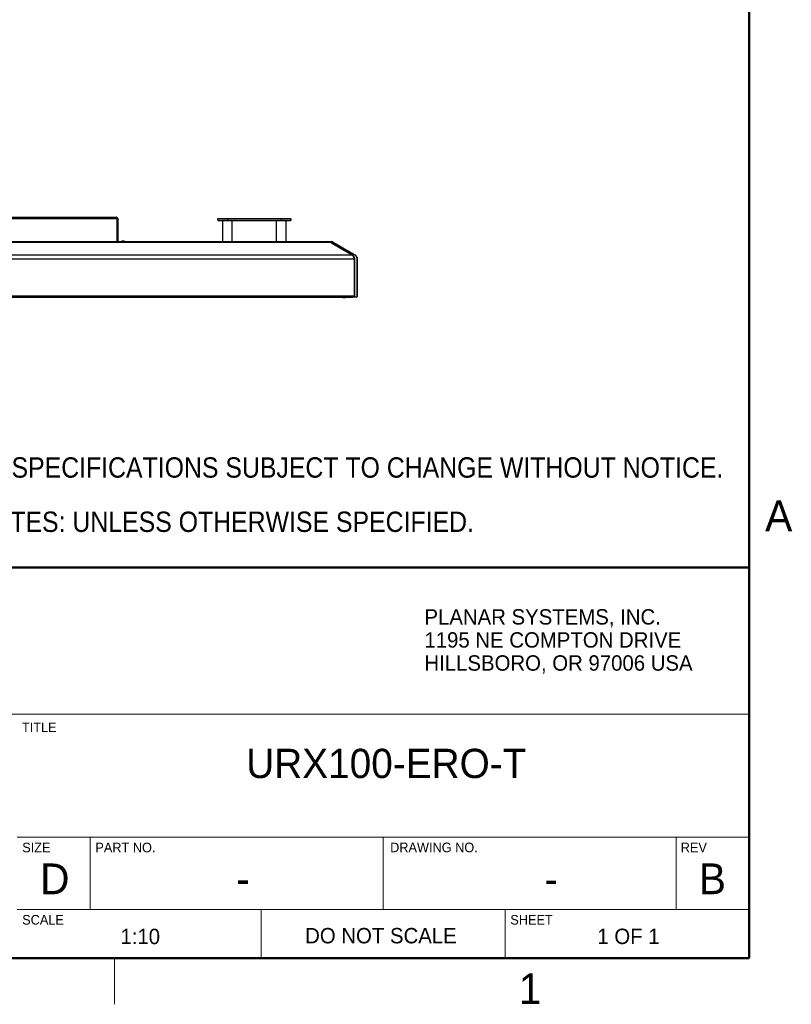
# Model space of a CAD drawing. Header units: millimetres. Extents: x 0 to 844, y -2 to 552.
# Tile 76 of 119: x 743 to 844, y 7 to 135. Entities that reach past the tile are written whole.
import ezdxf

# ---------------------------------------------------------------- set-up
doc = ezdxf.new("R2010")
doc.units = ezdxf.units.MM
doc.styles.add('SLDTEXTSTYLE0', font='ARIAL.TTF', dxfattribs={"width": 0.948})
doc.styles.add('SLDTEXTSTYLE2', font='GOTHIC.TTF', dxfattribs={"width": 0.913})

# ---------------------------------------------------------------- blocks, each defined once
blk = doc.blocks.new('SW_NOTE_0_1')
at = {"color": 0, "linetype": 'Continuous', "lineweight": 0, "char_height": 2, "attachment_point": 1, "style": 'SLDTEXTSTYLE0'}
for s, insert in [('PLANAR SYSTEMS, INC.', (0, 2.58)), ('1195 NE COMPTON DRIVE', (0, -0.42)), ('HILLSBORO, OR 97006 USA', (0, -3.42))]:
    blk.add_mtext(s, dxfattribs=dict(at, insert=insert))
blk = doc.blocks.new('SW_NOTE_0_5')
at = {"color": 0, "linetype": 'Continuous', "lineweight": 0, "attachment_point": 1, "style": 'SLDTEXTSTYLE2'}
for s, insert, char_height in [('1.', (-5, 3.38), 2.646), ('SPECIFICATIONS SUBJECT TO CHANGE WITHOUT NOTICE.', (0, 3.38), 2.6458), ('NOTES: UNLESS OTHERWISE SPECIFIED.', (-5, -3.68), 2.6458)]:
    blk.add_mtext(s, dxfattribs=dict(at, insert=insert, char_height=char_height))

msp = doc.modelspace()

# ---------------------------------------------------------------- linework, layer by layer
at = {"color": 7, "linetype": 'Continuous', "lineweight": 50}
for p, q in [((838.2, 546.1), (838.2, 12.7)), ((641.35, 63.5), (838.2, 63.5)), ((25.4, 12.7), (838.2, 12.7))]:
    msp.add_line(p, q, dxfattribs=at)
at = {"color": 7, "linetype": 'Continuous', "lineweight": 25}
for p, q in [((741.873, 109.055), (755.864, 109.055)), ((755.918, 108.873), (755.918, 105.891)), ((756.046, 108.873), (755.925, 108.873)), ((755.925, 108.873), (755.925, 105.891)), ((756.046, 108.873), (756.046, 105.891)), ((769.104, 108.91), (769.054, 108.86)), ((770.324, 108.86), (769.054, 108.86)), ((769.054, 108.656), (769.054, 108.86)), ((769.104, 108.91), (770.324, 108.91)), ((770.324, 108.91), (777.309, 108.91)), ((770.324, 108.91), (770.324, 108.86)), ((777.309, 108.86), (770.324, 108.86)), ((770.324, 108.86), (770.324, 108.656)), ((777.309, 108.91), (778.529, 108.91)), ((777.309, 108.91), (777.309, 108.86)), ((778.579, 108.86), (777.309, 108.86)), ((777.309, 108.656), (777.309, 108.86)), ((778.529, 108.91), (778.579, 108.86)), ((778.579, 108.86), (778.579, 108.656)), ((769.054, 108.656), (770.324, 108.656)), ((769.054, 108.656), (769.104, 108.606)), ((770.324, 108.606), (769.104, 108.606)), ((769.689, 108.606), (769.689, 105.891)), ((770.324, 108.656), (777.309, 108.656)), ((770.324, 108.656), (770.324, 108.606)), ((777.309, 108.606), (770.324, 108.606)), ((770.959, 105.891), (770.959, 108.606)), ((776.674, 108.606), (776.674, 105.891)), ((777.309, 108.656), (778.579, 108.656)), ((777.309, 108.656), (777.309, 108.606)), ((778.529, 108.606), (777.309, 108.606)), ((777.944, 105.891), (777.944, 108.606)), ((778.579, 108.656), (778.529, 108.606)), ((561.023, 105.806), (783.669, 105.806)), ((561.341, 105.891), (783.351, 105.891)), ((756.615, 105.933), (756.614, 105.934)), ((756.709, 105.949), (756.711, 105.933)), ((756.781, 105.933), (756.783, 105.949)), ((756.878, 105.934), (756.877, 105.933)), ((783.351, 105.891), (783.378, 105.891)), ((786.474, 104.186), (783.669, 105.806)), ((784.093, 105.806), (786.898, 104.186)), ((558.218, 104.186), (786.474, 104.186)), ((557.9, 103.637), (786.792, 103.637)), ((786.775, 103.637), (786.774, 103.65)), ((786.842, 103.637), (786.792, 103.637)), ((786.792, 103.637), (786.792, 98.822)), ((787.216, 98.822), (787.216, 103.637)), ((557.9, 98.822), (786.792, 98.822)), ((558.05, 98.672), (786.642, 98.672)), ((785.289, 98.646), (785.293, 98.644)), ((786.076, 98.648), (785.672, 98.638)), ((786.668, 98.672), (786.667, 98.672)), ((786.792, 98.833), (786.842, 98.832)), ((787.04, 98.672), (787.039, 98.672))]:
    msp.add_line(p, q, dxfattribs=at)
at = {"color": 8, "linetype": 'Continuous', "lineweight": 25}
for p, q in [((742.055, 108.873), (755.918, 108.873)), ((783.378, 105.891), (783.378, 105.891)), ((783.691, 105.793), (783.698, 105.817)), ((785.289, 98.646), (785.288, 98.672)), ((786.666, 98.674), (786.667, 98.672))]:
    msp.add_line(p, q, dxfattribs=at)
at = {"color": 7, "linetype": 'Continuous', "lineweight": 18}
for p, q in [((838.2, 44.45), (692.15, 44.45)), ((742.95, 28.448), (838.2, 28.448)), ((752.475, 28.448), (752.475, 19.05)), ((790.575, 28.448), (790.575, 19.05)), ((828.675, 19.05), (828.675, 28.448)), ((742.95, 19.05), (838.2, 19.05)), ((774.7, 19.05), (774.7, 12.7)), ((806.45, 19.05), (806.45, 12.7)), ((755.65, 12.7), (755.65, 6.7))]:
    msp.add_line(p, q, dxfattribs=at)
at = {"color": 8, "linetype": 'Continuous', "lineweight": 25, "flags": 128}
msp.add_lwpolyline([(786.504, 104.198), (786.5, 104.186), (786.497, 104.174), (786.495, 104.168)], dxfattribs=at)
at = {"color": 7, "linetype": 'Continuous', "lineweight": 25, "flags": 128}
for points in [[(786.842, 103.637), (786.842, 102.821), (786.842, 101.978), (786.842, 101.134), (786.842, 99.969), (786.842, 98.832)], [(787.213, 103.637), (787.213, 102.821), (787.213, 101.977), (787.213, 101.134), (787.213, 99.969), (787.213, 98.832)], [(786.667, 98.672), (786.43, 98.666), (786.194, 98.66), (785.957, 98.654), (785.721, 98.648), (785.323, 98.638)], [(787.039, 98.672), (786.798, 98.666), (786.558, 98.66), (786.317, 98.654), (786.076, 98.648), (785.672, 98.638)]]:
    msp.add_lwpolyline(points, dxfattribs=at)
at = {"color": 7, "linetype": 'Continuous', "lineweight": 25}
for centre, radius, start, end in [((756.746, 105.451), 0.5, 105.33239, 118.428), ((756.746, 105.448), 0.502, 94.18928, 105.16829), ((756.746, 105.357), 0.577, 86.52008, 93.47992), ((756.746, 105.448), 0.502, 74.83171, 85.81072), ((756.746, 105.451), 0.5, 61.572, 74.66761), ((783.351, 105.256), 0.635, 60, 90), ((783.776, 105.256), 0.635, 60, 82.14563), ((786.157, 103.637), 0.635, 0, 60), ((786.581, 103.637), 0.635, 0, 60), ((786.642, 98.822), 0.15, 270, 0), ((787.066, 98.822), 0.15, 270, 0)]:
    msp.add_arc(centre, radius, start, end, dxfattribs=at)
for points, knots in [([(755.918, 108.873), (755.916, 108.895), (755.911, 108.942), (755.9, 109.003), (755.887, 109.037), (755.874, 109.053), (755.867, 109.054), (755.864, 109.055)], [0, 0, 0, 0, 0.2345495, 0.4787013, 0.7331906, 0.8651721, 1, 1, 1, 1]), ([(755.864, 109.055), (755.884, 109.053), (755.925, 109.049), (755.981, 109.017), (756.023, 108.969), (756.043, 108.917), (756.045, 108.885), (756.046, 108.873)], [0, 0, 0, 0, 0.2156089, 0.4432379, 0.6640276, 0.8774733, 1, 1, 1, 1]), ([(755.914, 108.907), (755.915, 108.905), (755.919, 108.899), (755.924, 108.887), (755.924, 108.877), (755.925, 108.873)], [0, 0, 0, 0, 0.1610491, 0.6661389, 1, 1, 1, 1]), ([(783.378, 105.891), (783.385, 105.891), (783.393, 105.891), (783.4, 105.891), (783.401, 105.891)], [0, 0, 0, 0, 0.9806261, 1, 1, 1, 1]), ([(783.4, 105.891), (783.424, 105.89), (783.471, 105.889), (783.531, 105.878), (783.581, 105.865), (783.621, 105.852), (783.66, 105.837), (783.685, 105.824), (783.698, 105.817)], [0, 0, 0, 0, 0.2315797, 0.4646155, 0.5976593, 0.7310051, 0.8653249, 1, 1, 1, 1]), ([(783.401, 105.891), (783.439, 105.891), (783.532, 105.891), (783.658, 105.891), (783.746, 105.891), (783.765, 105.891), (783.773, 105.891)], [0, 0, 0, 0, 0.2068545, 0.4999993, 0.793144, 1, 1, 1, 1]), ([(783.698, 105.817), (783.89, 105.707), (784.283, 105.481), (784.877, 105.137), (785.455, 104.803), (785.998, 104.49), (786.338, 104.294), (786.504, 104.198)], [0, 0, 0, 0, 0.2044736, 0.4201914, 0.6359092, 0.8226794, 1, 1, 1, 1]), ([(783.773, 105.891), (783.792, 105.891), (783.832, 105.89), (783.886, 105.882), (783.936, 105.87), (783.981, 105.857), (784.026, 105.839), (784.055, 105.825), (784.07, 105.817)], [0, 0, 0, 0, 0.1937263, 0.3882979, 0.5400494, 0.6922399, 0.8458571, 1, 1, 1, 1]), ([(784.07, 105.817), (784.261, 105.707), (784.654, 105.481), (785.249, 105.137), (785.826, 104.804), (786.369, 104.491), (786.709, 104.294), (786.876, 104.198)], [0, 0, 0, 0, 0.204472, 0.42018, 0.635888, 0.8219065, 1, 1, 1, 1]), ([(786.504, 104.198), (786.547, 104.171), (786.645, 104.11), (786.759, 103.969), (786.83, 103.797), (786.838, 103.688), (786.842, 103.637)], [0, 0, 0, 0, 0.25484616, 0.58229666, 0.80502052, 1, 1, 1, 1]), ([(786.876, 104.198), (786.912, 104.176), (787.007, 104.118), (787.121, 103.984), (787.2, 103.806), (787.209, 103.692), (787.213, 103.637)], [0, 0, 0, 0, 0.2130554, 0.5639211, 0.7894166, 1, 1, 1, 1]), ([(785.26, 98.67), (785.262, 98.668), (785.27, 98.657), (785.28, 98.651), (785.289, 98.646)], [0, 0, 0, 0, 0.2153831, 1, 1, 1, 1]), ([(785.289, 98.646), (785.29, 98.645), (785.293, 98.644), (785.298, 98.642), (785.306, 98.639), (785.313, 98.638), (785.319, 98.638), (785.322, 98.638), (785.323, 98.638)], [0, 0, 0, 0, 0.1203038, 0.2408282, 0.5027762, 0.7670755, 0.8834296, 1, 1, 1, 1]), ([(785.323, 98.638), (785.341, 98.638), (785.412, 98.638), (785.523, 98.638), (785.625, 98.638), (785.657, 98.638), (785.672, 98.638)], [0, 0, 0, 0, 0.1095159, 0.4310781, 0.7524606, 1, 1, 1, 1]), ([(785.637, 98.646), (785.639, 98.645), (785.641, 98.644), (785.647, 98.642), (785.654, 98.639), (785.662, 98.638), (785.668, 98.638), (785.67, 98.638), (785.672, 98.638)], [0, 0, 0, 0, 0.1203038, 0.2408282, 0.5027762, 0.7670755, 0.8834296, 1, 1, 1, 1]), ([(786.691, 98.672), (786.688, 98.672), (786.683, 98.672), (786.676, 98.672), (786.67, 98.672), (786.668, 98.672)], [0, 0, 0, 0, 0.3168686, 0.65843405, 1, 1, 1, 1]), ([(786.842, 98.832), (786.841, 98.815), (786.84, 98.783), (786.819, 98.738), (786.784, 98.7), (786.738, 98.676), (786.705, 98.673), (786.691, 98.672)], [0, 0, 0, 0, 0.1698004, 0.3260656, 0.5237646, 0.7980877, 1, 1, 1, 1]), ([(787.063, 98.672), (787.055, 98.672), (787.036, 98.672), (786.948, 98.672), (786.823, 98.672), (786.73, 98.672), (786.691, 98.672)], [0, 0, 0, 0, 0.2120633, 0.5, 0.7879367, 1, 1, 1, 1]), ([(787.063, 98.672), (787.061, 98.672), (787.056, 98.672), (787.048, 98.672), (787.043, 98.672), (787.04, 98.672)], [0, 0, 0, 0, 0.3150006, 0.6575, 1, 1, 1, 1]), ([(787.213, 98.832), (787.213, 98.818), (787.212, 98.788), (787.194, 98.744), (787.161, 98.704), (787.115, 98.677), (787.08, 98.674), (787.063, 98.672)], [0, 0, 0, 0, 0.1413609, 0.3053219, 0.4943314, 0.7581967, 1, 1, 1, 1])]:
    msp.add_open_spline(points, degree=3, knots=knots, dxfattribs=at)

# ---------------------------------------------------------------- block references
at = {"color": 7, "linetype": 'Continuous', "lineweight": 0}
for name, p in [('SW_NOTE_0_5', (742.234, 74.454)), ('SW_NOTE_0_1', (795.947, 55.506))]:
    msp.add_blockref(name, p, dxfattribs=at)

# ---------------------------------------------------------------- texts
at = {"color": 7, "linetype": 'Continuous', "lineweight": 0, "style": 'SLDTEXTSTYLE0'}
for s, insert, char_height, attachment_point in [('A', (842.036, 72.224), 4, 2), ('TITLE', (743.591, 43.343), 1.25, 1), ('URX100-ERO-T', (790.987, 39.93), 3.81, 2), ('SIZE', (743.623, 27.717), 1.25, 1), ('PART NO.', (753.139, 27.716), 1.25, 1), ('DRAWING NO.', (791.485, 27.729), 1.25, 1), ('REV', (829.289, 27.717), 1.25, 1), ('D', (747.864, 25.014), 4, 2), ('B', (833.41, 25.021), 4, 2), (' - ', (771.606, 25.047), 4, 2), ('- ', (812.435, 25.021), 4, 2), ('SCALE', (743.622, 18.317), 1.25, 1), ('SHEET', (807.122, 18.318), 1.25, 1), ('DO NOT SCALE', (790.29, 16.627), 2, 2), ('1:10', (758.979, 16.522), 2, 2), ('1 OF 1', (822.491, 16.538), 2, 2), ('1', (809.689, 10.724), 4, 2)]:
    msp.add_mtext(s, dxfattribs=dict(at, insert=insert, char_height=char_height, attachment_point=attachment_point))

doc.saveas('drawing.dxf')
